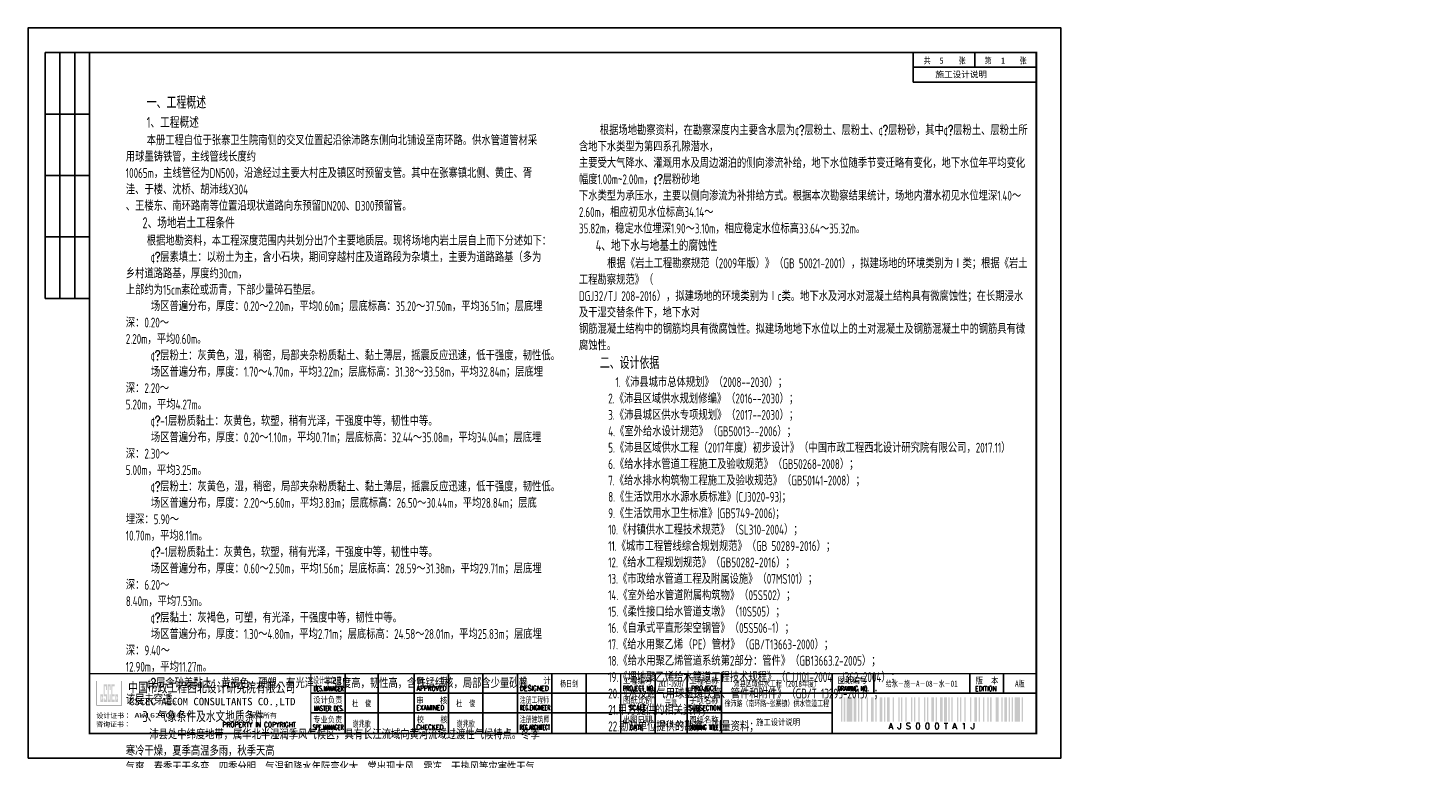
# Paper-space layout 'Layout1' of a CAD drawing. Extents: x 2184 to 6879, y -5477 to -3492.
# Tile 6 of 14: x 3973 to 4542, y -4938 to -4641. Entities that reach past the tile are written whole.
import ezdxf
from ezdxf.enums import TextEntityAlignment as Align

# ---------------------------------------------------------------- set-up
doc = ezdxf.new("R2010")
doc.units = 0
doc.layers.get('0').update_dxf_attribs({"linetype": 'CONTINUOUS'})
doc.layers.add('GPSCOMMON', color=7, linetype='CONTINUOUS')
doc.layers.add('标注', color=7, linetype='CONTINUOUS')
doc.styles.add('gpshz', font='tssdeng.shx', dxfattribs={"width": 0.7, "height": 2.5, "bigfont": 'hztxt.shx'})
doc.styles.get("Standard").update_dxf_attribs({"font": 'rs.shx', "bigfont": 'hztxt.shx'})
doc.styles.add('图签', font='txt', dxfattribs={"width": 0.66})
doc.styles.add('图签 1', font='romanc.shx', dxfattribs={"width": 0.8})
doc.styles.add('图签1', font='romanc.shx', dxfattribs={"width": 0.8})
doc.styles.add('宋体', font='txt')

# ---------------------------------------------------------------- blocks, each defined once
blk = doc.blocks.new('*U28')
at = {"linetype": 'Continuous'}
h = blk.add_hatch(color=0, dxfattribs=at)
h.paths.add_polyline_path([(30.15, 24.21), (30.15, 23.67), (29.79, 23.67), (29.79, 25.06), (30.15, 25.06), (30.15, 24.58), (30.49, 24.58), (30.49, 25.94), (29.45, 25.94), (29.45, 22.84), (30.49, 22.84), (30.49, 24.21)])
h.paths.add_polyline_path([(30.83, 24.21), (30.83, 22.84), (32.1, 22.84), (32.1, 25.94), (31.17, 25.94), (31.17, 29.16), (31.76, 29.16), (31.76, 27.64), (32.1, 27.64), (32.1, 29.98), (30.83, 29.98), (30.83, 25.06), (31.76, 25.06), (31.76, 23.67), (31.17, 23.67), (31.17, 24.21)])
h.paths.add_polyline_path([(33.25, 25.94), (33.25, 23.67), (32.78, 23.67), (32.78, 29.16), (33.25, 29.16), (33.25, 27.64), (33.59, 27.64), (33.59, 29.98), (32.44, 29.98), (32.44, 22.84), (33.59, 22.84), (33.59, 25.94)])
h.paths.add_polyline_path([(35.22, 29.98), (33.93, 29.98), (33.93, 22.84), (35.22, 22.84), (35.22, 23.67), (34.27, 23.67), (34.27, 25.06), (35.22, 25.06), (35.22, 25.94), (34.27, 25.94), (34.27, 29.16), (35.22, 29.16)])
h.paths.add_polyline_path([(36.25, 24.21), (36.25, 23.67), (35.9, 23.67), (35.9, 25.06), (36.25, 25.06), (36.25, 24.58), (36.59, 24.58), (36.59, 25.94), (35.56, 25.94), (35.56, 22.84), (36.59, 22.84), (36.59, 24.21)])
at = {"color": 0}
for p, q in [((7, 287), (7, 187)), ((25, 287), (7, 287)), ((13, 287), (13, 187)), ((19, 287), (19, 187)), ((360, 275), (360, 287)), ((385, 281), (385, 287)), ((410, 275), (410, 287)), ((360, 281), (410, 281)), ((360, 275), (410, 275)), ((25, 262), (7, 262)), ((25, 237), (7, 237)), ((25, 212), (7, 212)), ((25, 187), (7, 187)), ((129, 10.34), (129, 34.34)), ((142.36, 10.34), (142.36, 34.34)), ((157, 10.34), (157, 34.34)), ((171, 10.34), (171, 34.34)), ((185, 10.34), (185, 34.34)), ((199, 10.34), (199, 34.34)), ((213, 10.34), (213, 34.34)), ((227, 10.34), (227, 34.34)), ((255, 10.34), (255, 34.34)), ((268, 10.34), (268, 34.34)), ((282, 10.34), (282, 34.34)), ((327, 34.34), (327, 26.34)), ((343.88, 34.34), (343.88, 26.34)), ((383.01, 26.34), (383.01, 34.34)), ((396.62, 26.34), (396.62, 34.34)), ((115, 26.34), (330, 26.34)), ((327, 26.34), (410, 26.34)), ((327, 10.34), (327, 26.34)), ((115, 18.34), (327, 18.34))]:
    blk.add_line(p, q, dxfattribs=at)
blk.add_lwpolyline([(0, 0), (420, 0), (420, 297), (0, 297)], close=True, dxfattribs=at)
for points, const_width in [([(410, 10), (410, 287), (25, 287), (25, 10), (410, 10)], 0.75), ([(25, 34.34), (410, 34.34)], 0.5), ([(115, 10.34), (115, 34.34)], 0.5), ([(241, 10.34), (241, 34.34)], 0.5), ([(327, 10.34), (327, 26.34)], 0.35), ([(327, 26.34), (410, 26.34)], 0.35)]:
    blk.add_lwpolyline(points, dxfattribs=dict(at, const_width=const_width))
at = {"color": 0, "linetype": 'Continuous', "const_width": 0.107}
blk.add_lwpolyline([(28, 21.34), (38, 21.34), (38, 31.34), (28, 31.34)], close=True, dxfattribs=at)
at = {"color": 0}
for points in [[(330.54, 14.73), (330.54, 24.73), (331.09, 14.73), (331.09, 24.73)], [(331.74, 14.73), (331.74, 24.73), (332.29, 14.73), (332.29, 24.73)], [(332.94, 14.73), (332.94, 24.73), (335.14, 14.73), (335.14, 24.73)], [(335.79, 14.73), (335.79, 24.73), (336.89, 14.73), (336.89, 24.73)], [(337.54, 14.73), (337.54, 24.73), (338.09, 14.73), (338.09, 24.73)], [(338.74, 14.73), (338.74, 24.73), (339.29, 14.73), (339.29, 24.73)], [(341.04, 14.73), (341.04, 24.73), (341.59, 14.73), (341.59, 24.73)], [(342.79, 14.73), (342.79, 24.73), (343.89, 14.73), (343.89, 24.73)], [(344.54, 14.73), (344.54, 24.73), (345.09, 14.73), (345.09, 24.73)], [(346.29, 14.73), (346.29, 24.73), (347.39, 14.73), (347.39, 24.73)], [(348.04, 14.73), (348.04, 24.73), (348.59, 14.73), (348.59, 24.73)], [(349.24, 14.73), (349.24, 24.73), (350.34, 14.73), (350.34, 24.73)], [(351.54, 14.73), (351.54, 24.73), (352.09, 14.73), (352.09, 24.73)], [(353.84, 14.73), (353.84, 24.73), (354.39, 14.73), (354.39, 24.73)], [(355.04, 14.73), (355.04, 24.73), (355.59, 14.73), (355.59, 24.73)], [(356.79, 14.73), (356.79, 24.73), (357.34, 14.73), (357.34, 24.73)], [(359.09, 14.73), (359.09, 24.73), (359.64, 14.73), (359.64, 24.73)], [(360.29, 14.73), (360.29, 24.73), (360.84, 14.73), (360.84, 24.73)], [(362.04, 14.73), (362.04, 24.73), (362.59, 14.73), (362.59, 24.73)], [(364.34, 14.73), (364.34, 24.73), (364.89, 14.73), (364.89, 24.73)], [(365.54, 14.73), (365.54, 24.73), (366.09, 14.73), (366.09, 24.73)], [(367.29, 14.73), (367.29, 24.73), (368.39, 14.73), (368.39, 24.73)], [(369.04, 14.73), (369.04, 24.73), (369.59, 14.73), (369.59, 24.73)], [(370.79, 14.73), (370.79, 24.73), (371.89, 14.73), (371.89, 24.73)], [(372.54, 14.73), (372.54, 24.73), (373.64, 14.73), (373.64, 24.73)], [(374.29, 14.73), (374.29, 24.73), (374.84, 14.73), (374.84, 24.73)], [(375.49, 14.73), (375.49, 24.73), (376.04, 14.73), (376.04, 24.73)], [(377.79, 14.73), (377.79, 24.73), (378.34, 14.73), (378.34, 24.73)], [(378.99, 14.73), (378.99, 24.73), (379.54, 14.73), (379.54, 24.73)], [(380.74, 14.73), (380.74, 24.73), (381.29, 14.73), (381.29, 24.73)], [(383.04, 14.73), (383.04, 24.73), (383.59, 14.73), (383.59, 24.73)], [(384.79, 14.73), (384.79, 24.73), (385.89, 14.73), (385.89, 24.73)], [(386.54, 14.73), (386.54, 24.73), (387.09, 14.73), (387.09, 24.73)], [(388.29, 14.73), (388.29, 24.73), (388.84, 14.73), (388.84, 24.73)], [(390.04, 14.73), (390.04, 24.73), (390.59, 14.73), (390.59, 24.73)], [(391.24, 14.73), (391.24, 24.73), (391.79, 14.73), (391.79, 24.73)], [(393.54, 14.73), (393.54, 24.73), (394.64, 14.73), (394.64, 24.73)], [(395.84, 14.73), (395.84, 24.73), (396.39, 14.73), (396.39, 24.73)], [(397.04, 14.73), (397.04, 24.73), (398.14, 14.73), (398.14, 24.73)], [(398.79, 14.73), (398.79, 24.73), (399.34, 14.73), (399.34, 24.73)], [(399.99, 14.73), (399.99, 24.73), (400.54, 14.73), (400.54, 24.73)], [(401.19, 14.73), (401.19, 24.73), (403.39, 14.73), (403.39, 24.73)], [(404.04, 14.73), (404.04, 24.73), (404.59, 14.73), (404.59, 24.73)], [(404.59, 14.73), (404.59, 24.73), (404.59, 14.73), (404.59, 24.73)], [(404.59, 14.73), (404.59, 24.73), (404.59, 14.73), (404.59, 24.73)], [(404.59, 14.73), (404.59, 24.73), (404.59, 14.73), (404.59, 24.73)], [(404.59, 14.73), (404.59, 24.73), (404.59, 14.73), (404.59, 24.73)], [(404.59, 14.73), (404.59, 24.73), (404.59, 14.73), (404.59, 24.73)], [(404.59, 14.73), (404.59, 24.73), (404.59, 14.73), (404.59, 24.73)], [(404.59, 14.73), (404.59, 24.73), (404.59, 14.73), (404.59, 24.73)], [(404.59, 14.73), (404.59, 24.73), (404.59, 14.73), (404.59, 24.73)], [(404.59, 14.73), (404.59, 24.73), (404.59, 14.73), (404.59, 24.73)], [(404.59, 14.73), (404.59, 24.73), (404.59, 14.73), (404.59, 24.73)], [(404.59, 14.73), (404.59, 24.73), (404.59, 14.73), (404.59, 24.73)], [(404.59, 14.73), (404.59, 24.73), (404.59, 14.73), (404.59, 24.73)], [(404.59, 14.73), (404.59, 24.73), (404.59, 14.73), (404.59, 24.73)], [(404.59, 14.73), (404.59, 24.73), (404.59, 14.73), (404.59, 24.73)], [(404.59, 14.73), (404.59, 24.73), (404.59, 14.73), (404.59, 24.73)], [(404.59, 14.73), (404.59, 24.73), (404.59, 14.73), (404.59, 24.73)], [(404.59, 14.73), (404.59, 24.73), (404.59, 14.73), (404.59, 24.73)]]:
    blk.add_solid(points, dxfattribs=at)
at = {"color": 0, "linetype": 'Continuous'}
for s, height, style, width, p in [('共       张', 2.5, '图签', 0.8, (364.26, 282.49)), ('第       张', 2.5, '图签', 0.8, (389.04, 282.49)), ('中国市政工程西北设计研究院有限公司', 4, '图签', 0.74, (40.74, 26.71)), ('设计总负责', 2.5, '图签', 0.67, (115.98, 30.39)), ('DES.MANAGER', 2, '图签1', 0.55, (116.1, 27.26)), ('APPROVED', 2, '图签 1', 0.75, (158.02, 27.38)), ('审    定', 2.5, '图签', 0.85, (157.92, 30.22)), ('设    计', 2.5, '图签', 0.85, (199.94, 30.25)), ('DESIGNED', 2, '图签 1', 0.78, (199.99, 27.38)), ('PROJECT NO.', 2, '图签 1', 0.6, (241.93, 27.38)), ('工程编号', 2.5, '图签', 0.85, (241.94, 30.2)), ('工程名称', 2.5, '图签', 0.85, (268.91, 30.22)), ('PROJECT', 2, '图签 1', 0.8, (269.68, 27.39)), ('DRAWING NO.', 2, '图签 1', 0.59, (329.18, 27.29)), ('图纸编号', 2.5, '图签', 0.85, (329.28, 30.36)), ('EDITION', 2, '图签 1', 0.75, (385.15, 27.26)), ('版  本', 2.5, '图签', 0.85, (385.33, 30.27)), ('CSCEC AECOM CONSULTANTS CO.,LTD', 3, '图签', 1.07, (41.06, 21.47)), ('设计负责', 2.5, '图签', 0.85, (115.98, 22.4)), ('审    核', 2.5, '图签', 0.85, (157.92, 22.21)), ('注册工程师', 2.5, '图签', 0.68, (200, 22.38)), ('图纸比例', 2.5, '图签', 0.85, (241.94, 22.31)), ('子项名称', 2.5, '图签', 0.85, (268.88, 22.24)), ('专业负责', 2.5, '图签', 0.85, (115.95, 14.38)), ('MASTER DES.', 2, '图签1', 0.57, (116.21, 19.2)), ('校    核', 2.5, '图签', 0.85, (158, 14.42)), ('EXAMINED', 2, '图签 1', 0.79, (157.88, 19.46)), ('注册建筑师', 2.5, '图签', 0.68, (200.02, 14.45)), ('REG.ENGINEER', 2, '图签 1', 0.53, (199.98, 19.5)), ('出图日期', 2.5, '图签', 0.85, (241.87, 14.4)), ('SCALE', 2, '图签 1', 0.8, (244.22, 19.48)), ('SUBSECTION', 2, '图签 1', 0.64, (268.76, 19.39)), ('图纸名称', 2.5, '图签', 0.85, (268.91, 14.33)), ('PROPERTY IN COPYRIGHT', 2, '图签 1', 0.8, (79.11, 12.55)), ('SPE.MANAGER', 2, '图签 1', 0.56, (115.81, 11.53)), ('CHECKED', 2, '图签 1', 0.85, (157.85, 11.55)), ('REG.ARCHITECT', 2, '图签 1', 0.5, (199.98, 11.52)), ('DATE', 2, '图签 1', 0.8, (244.61, 11.52)), ('DRAWING TITLE', 2, '图签 1', 0.5, (268.86, 11.53))]:
    blk.add_text(s, height=height, dxfattribs=dict(at, style=style, width=width)).set_placement(p)
at = {"color": 0, "linetype": 'Continuous', "style": '图签'}
for s, p in [('设计证书：', (27.85, 16.24)), ('版权所有', (89.96, 16.29)), ('咨询证书：', (27.76, 12.7))]:
    blk.add_text(s, height=2, dxfattribs=at).set_placement(p)
at = {"color": 0}
blk.add_text('A J S 0 0 0 T A 1 J ', height=2.5, dxfattribs=at).set_placement((368.31, 14.23), align=Align.TOP_CENTER)
at = {"color": 0, "linetype": 'Continuous', "style": '图签', "flags": 8}
for tag, width, p, p2 in [('设计总负责', 0.611046, (130.25, 28.99), (141.11, 28.99)), ('工程名称', 2.988281, (283.25, 28.99), (325.75, 28.99)), ('图纸编号', 2.575163, (345.13, 28.99), (381.76, 28.99)), ('子项名称', 2.988281, (283.25, 20.99), (325.75, 20.99))]:
    blk.add_attdef(tag, text='', height=2.5, dxfattribs=dict(at, width=width)).set_placement(p, p2, align=Align.FIT)
at = {"color": 0, "linetype": 'Continuous', "ltscale": 0.055, "style": '图签', "flags": 8}
for tag, width, p, p2 in [('审定', 1.617188, (172.25, 28.99), (183.75, 28.99)), ('设计', 1.617188, (214.25, 28.99), (225.75, 28.99)), ('工程编号', 0.738284, (256.25, 28.99), (266.75, 28.99)), ('版本', 1.530605, (397.87, 28.99), (408.75, 28.99)), ('设计负责', 0.763807, (130.25, 20.99), (141.11, 20.99)), ('审核', 1.617188, (172.25, 20.99), (183.75, 20.99)), ('注册工程师', 0.646875, (214.25, 20.99), (225.75, 20.99)), ('图纸比例', 0.738284, (256.25, 20.99), (266.75, 20.99)), ('专业负责', 0.763807, (130.25, 12.65), (141.11, 12.65)), ('校核', 1.617188, (172.25, 12.65), (183.75, 12.65)), ('注册建筑师', 0.646875, (214.25, 12.65), (225.75, 12.65)), ('出图日期', 0.738284, (256.25, 12.65), (266.75, 12.65))]:
    blk.add_attdef(tag, text='', height=2.5, dxfattribs=dict(at, width=width)).set_placement(p, p2, align=Align.FIT)
at = {"color": 0, "linetype": 'Continuous', "style": '图签'}
for tag, p, width in [('设计证书', (43.26, 16.37), 1.55), ('咨询证书', (43.26, 12.88), 0.9)]:
    blk.add_attdef(tag, p, '', height=2, dxfattribs=dict(at, width=width))
at = {"color": 0, "linetype": 'Continuous', "style": '图签', "width": 0.85}
for tag, height, p in [('图纸名称_2_1', 2.2, (305.02, 15.12)), ('图纸名称_1_1', 2.5, (305.02, 13.35)), ('图纸名称_2_2', 2.2, (305.02, 11.51))]:
    blk.add_attdef(tag, text='', height=height, dxfattribs=at).set_placement(p, align=Align.CENTER)
blk = doc.blocks.new('20180504.1559522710')
at = {"color": 0}
blk.add_line((4357.63, -4656.85), (4357.63, -4650.85), dxfattribs=at)
ref = blk.add_blockref('*U28', (3972.63, -4937.85))
ref.add_attrib('版本', 'A版', dxfattribs={"color": 0, "height": 2.5, "style": '图签', "width": 0.7, "flags": 8}).set_placement((4375.93, -4908.86), align=Align.CENTER)
ref.add_attrib('图纸编号', '给水－施－A－08－水－01', dxfattribs={"color": 0, "height": 2.5, "style": '图签', "width": 0.7, "flags": 8}).set_placement((4336.07, -4908.86), align=Align.CENTER)
ref.add_attrib('子项名称', '徐沛路（南环路~张寨镇）供水管道工程', dxfattribs={"color": 0, "height": 2.5, "style": '图签', "width": 0.679241, "flags": 8}).set_placement((4255.88, -4916.86), (4298.38, -4916.86), align=Align.FIT)
ref.add_attrib('工程名称', '沛县区域供水工程（2018年度）', dxfattribs={"color": 0, "height": 2.5, "style": '图签', "width": 0.7, "flags": 8}).set_placement((4277.13, -4908.86), align=Align.CENTER)
ref.add_attrib('出图日期', '2018-02', dxfattribs={"color": 0, "height": 2.5, "style": '图签', "width": 0.7, "flags": 8}).set_placement((4234.13, -4925.2), align=Align.CENTER)
ref.add_attrib('图纸比例', '示意', dxfattribs={"color": 0, "height": 2.5, "style": '图签', "width": 0.7, "flags": 8}).set_placement((4234.13, -4916.86), align=Align.CENTER)
ref.add_attrib('工程编号', '2017-JS037', dxfattribs={"color": 0, "height": 2.5, "style": '图签', "width": 0.587346, "flags": 8}).set_placement((4228.88, -4908.86), (4239.38, -4908.86), align=Align.FIT)
ref.add_attrib('设计', '杨日剑', dxfattribs={"color": 0, "height": 2.5, "style": '图签', "width": 0.7, "flags": 8}).set_placement((4192.63, -4908.86), align=Align.CENTER)
ref.add_attrib('校核', '谢兆歌', dxfattribs={"color": 0, "height": 2.5, "style": '图签', "width": 0.7, "flags": 8}).set_placement((4150.63, -4925.2), align=Align.CENTER)
ref.add_attrib('审核', '杜  俊', dxfattribs={"color": 0, "height": 2.5, "style": '图签', "width": 0.7, "flags": 8}).set_placement((4150.63, -4916.86), align=Align.CENTER)
ref.add_attrib('专业负责', '谢兆歌', dxfattribs={"color": 0, "height": 2.5, "style": '图签', "width": 0.7, "flags": 8}).set_placement((4108.31, -4925.2), align=Align.CENTER)
ref.add_attrib('设计负责', '杜  俊', dxfattribs={"color": 0, "height": 2.5, "style": '图签', "width": 0.7, "flags": 8}).set_placement((4108.31, -4916.86), align=Align.CENTER)
ref.add_attrib('设计证书', 'AW162001457', (4015.88, -4921.48), dxfattribs={"color": 0, "height": 2, "style": '图签', "width": 1.55})
ref.add_attrib('图纸名称_1_1', '施工设计说明', dxfattribs={"color": 0, "height": 2.5, "style": '图签', "width": 0.85}).set_placement((4277.65, -4924.5), align=Align.CENTER)
at = {"style": '宋体'}
for s, p in [('5', (4343.27, -4655.38)), ('1', (4368.27, -4655.38))]:
    blk.add_text(s, height=2.5, dxfattribs=at).set_placement(p)
at = {"color": 7, "char_height": 4, "attachment_point": 1, "style": 'gpshz'}
for s, insert, width in [('     {\\H1.25x;\\C256;一、工程概述\\Ftssdeng|c134;\\P    \\Ftssdeng|c0;\\H0.9x;1\\Ftssdeng,hztxt|c134;、工程概述\\Ftssdeng|c134;\\H0.8889x;\\P     \\Ftssdeng,hztxt|c134;\\C1;本册工程自位于张寨卫生院南侧的交叉位置起沿徐沛路东侧向北铺设至南环路。供水管道管材采用球墨铸铁管，主线管线长度约\\P10065m，主线管径为DN500，沿途经过主要大村庄及镇区时预留支管。其中在张寨镇北侧、黄庄、胥洼、于楼、沈桥、胡沛线X304\\P、王楼东、南环路南等位置沿现状道路向东预留DN200、D300预留管。\\Ftssdeng|c0; \\Ftssdeng|c134;\\P    \\Ftssdeng|c0;\\H1.125x;\\C256;2\\Ftssdeng,hztxt|c134;、场地岩土工程条件\\Ftssdeng|c134;\\H0.8889x;\\P     \\Ftssdeng,hztxt|c134;根据地勘资料，本工程深度范围内共划分出7个主要地质层。现将场地内岩土层自上而下分述如下：\\P      \\Fromanszy,hztxtzy|c134;¢?\\Ftssdeng,hztxt|c134;层素填土：以粉土为主，含小石块，期间穿越村庄及道路段为杂填土，主要为道路路基（多为乡村道路路基，厚度约30cm，\\P上部约为15cm素砼或沥青，下部少量碎石垫层。\\P      场区普遍分布，厚度：0.20～2.20m，平均0.60m；层底标高：35.20～37.50m，平均36.51m；层底埋深：0.20～\\P2.20m，平均0.60m。\\P      \\Fromanszy,hztxtzy|c134;¢?\\Ftssdeng,hztxt|c134;层粉土：灰黄色，湿，稍密，局部夹杂粉质黏土、黏土薄层，摇震反应迅速，低干强度，韧性低。\\P      场区普遍分布，厚度：1.70～4.70m，平均3.22m；层底标高：31.38～33.58m，平均32.84m；层底埋深：2.20～\\P5.20m，平均4.27m。\\P      \\Fromanszy,hztxtzy|c134;¢?\\Ftssdeng,hztxt|c134;-1层粉质黏土：灰黄色，软塑，稍有光泽，干强度中等，韧性中等。\\P      场区普遍分布，厚度：0.20～1.10m，平均0.71m；层底标高：32.44～35.08m，平均34.04m；层底埋深：2.30～\\P5.00m，平均3.25m。\\P      \\Fromanszy,hztxtzy|c134;¢?\\Ftssdeng,hztxt|c134;层粉土：灰黄色，湿，稍密，局部夹杂粉质黏土、黏土薄层，摇震反应迅速，低干强度，韧性低。\\P      场区普遍分布，厚度：2.20～5.60m，平均3.83m；层底标高：26.50～30.44m，平均28.84m；层底埋深：5.90～\\P10.70m，平均8.11m。\\P      \\Fromanszy,hztxtzy|c134;¢?\\Ftssdeng,hztxt|c134;-1层粉质黏土：灰黄色，软塑，稍有光泽，干强度中等，韧性中等。\\P      场区普遍分布，厚度：0.60～2.50m，平均1.56m；层底标高：28.59～31.38m，平均29.71m；层底埋深：6.20～\\P8.40m，平均7.53m。\\P      \\Fromanszy,hztxtzy|c134;¢?\\Ftssdeng,hztxt|c134;层黏土：灰褐色，可塑，有光泽，干强度中等，韧性中等。\\P      场区普遍分布，厚度：1.30～4.80m，平均2.71m；层底标高：24.58～28.01m，平均25.83m；层底埋深：9.40～\\P12.90m，平均11.27m。\\P     \\Fromanszy,hztxtzy|c134;¢?\\Ftssdeng,hztxt|c134;层含砂姜黏土：黄褐色，硬塑，有光泽，干强度高，韧性高，含铁锰结核，局部含少量砂姜。该层未穿透。\\P    \\H1.125x;3、气象条件及水文地质条件\\P     \\H0.8889x;沛县处中纬度地带，属华北半湿润季风气候区，具有长江流域向黄河流域过渡性气候特点。冬季寒冷干燥，夏季高温多雨，秋季天高\\P气爽，春季天干多变，四季分明。气温和降水年际变化大，常出现大风、霜冻、干热风等灾害性天气，并造成干旱、雨涝等农业气象灾害。\\P降水量时空分布不匀，多年平均降水日、平均降水量分别为81.7天、812.7毫米。6月下旬至9月上旬的降水量约占全年70%。四季风向\\P、风力变化较大，主导风向为东南偏东风，平均风速3.5米／秒。年均气温13.8\\fSimSun|b0|i0|c0|p2;ᄃ\\Ftssdeng,hztxt|c134;，年均降水量766.0毫米，年均日照时数2707.9小\\P时。年均无霜期200天，年太阳辐射总量118.2千卡/平方厘米，历年平均相对湿度为72%。年平均结冰时间100天左右。地区地基土\\P标准冻结深度24cm。}', (4012.4, -4668.68), 170), ('     {\\C256;根据场地勘察资料，在勘察深度内主要含水层为\\Fromanszy,hztxtzy|c134;¢?\\Ftssdeng,hztxt|c134;层粉土、层粉土、\\Fromanszy,hztxtzy|c134;¢?\\Ftssdeng,hztxt|c134;层粉砂，其中\\Fromanszy,hztxtzy|c134;¢?\\Ftssdeng,hztxt|c134;层粉土、层粉土所含地下水类型为第四系孔隙潜水，\\P主要受大气降水、灌溉用水及周边湖泊的侧向渗流补给，地下水位随季节变迁略有变化，地下水位年平均变化幅度1.00m~2.00m，\\Fromanszy,hztxtzy|c134;¢?\\Ftssdeng,hztxt|c134;层粉砂地\\P下水类型为承压水，主要以侧向渗流为补排给方式。根据本次勘察结果统计，场地内潜水初见水位埋深1.40～2.60m，相应初见水位标高34.14～\\P35.82m，稳定水位埋深1.90～3.10m，相应稳定水位标高33.64～35.32m。\\P    \\Ftssdeng|c0;\\H1.125x;4\\Ftssdeng,hztxt|c134;、地下水与地基土的腐蚀性\\Ftssdeng|c134;\\P      \\Ftssdeng,hztxt|c134;\\H0.8889x;\\C1;根据《岩土工程勘察规范（2009年版）》（GB 50021-2001），拟建场地的环境类别为Ⅰ类；根据《岩土工程勘察规范》（\\PDGJ32/TJ 208-2016），拟建场地的环境类别为Ⅰc类。地下水及河水对混凝土结构具有微腐蚀性；在长期浸水及干湿交替条件下，地下水对\\P钢筋混凝土结构中的钢筋均具有微腐蚀性。拟建场地地下水位以上的土对混凝土及钢筋混凝土中的钢筋具有微腐蚀性。\\P     \\H1.25x;\\C256;二、设计依据\\Ftssdeng|c134;\\P       \\Ftssdeng,hztxt|c134;\\H0.8x;1.《沛县城市总体规划》（\\Ftssdeng|c0;2008--2030\\Ftssdeng,hztxt|c134;）；\\Ftssdeng|c134;\\P       \\Ftssdeng,hztxt|c134;2.《沛县区域供水规划修编》（\\Ftssdeng|c0;2016--2030\\Ftssdeng,hztxt|c134;）；\\Ftssdeng|c134;\\P       \\Ftssdeng,hztxt|c134;3.《沛县城区供水专项规划》（\\Ftssdeng|c0;2017--2030\\Ftssdeng,hztxt|c134;）；\\Ftssdeng|c134;\\P       \\Ftssdeng,hztxt|c134;4.《室外给水设计规范》（\\Ftssdeng|c0;GB50013--2006\\Ftssdeng,hztxt|c134;）；\\Ftssdeng|c134;\\P       \\Ftssdeng,hztxt|c134;5.《沛县区域供水工程（\\Ftssdeng|c0;2017\\Ftssdeng,hztxt|c134;年度）初步设计》（中国市政工程西北设计研究院有限公司，\\Ftssdeng|c0;2017.11\\Ftssdeng,hztxt|c134;）\\Ftssdeng|c134;\\P       \\Ftssdeng,hztxt|c134;6.《给水排水管道工程施工及验收规范》（\\Ftssdeng|c0;GB50268-2008\\Ftssdeng,hztxt|c134;）；\\Ftssdeng|c134;\\P       \\Ftssdeng,hztxt|c134;7.《给水排水构筑物工程施工及验收规范》（\\Ftssdeng|c0;GB50141-2008\\Ftssdeng,hztxt|c134;）；\\Ftssdeng|c134;\\P       \\Ftssdeng,hztxt|c134;8.《生活饮用水水源水质标准》\\Ftssdeng|c0;(CJ3020-93)\\Ftssdeng,hztxt|c134;；\\Ftssdeng|c134;\\P       \\Ftssdeng,hztxt|c134;9.《生活饮用水卫生标准》\\Ftssdeng|c0;(GB5749-2006)\\Ftssdeng,hztxt|c134;；\\P       10.《村镇供水工程技术规范》（\\Ftssdeng|c0;SL310-2004\\Ftssdeng,hztxt|c134;）；\\Ftssdeng|c134;\\P       \\Ftssdeng,hztxt|c134;11.《城市工程管线综合规划规范》（\\Ftssdeng|c0;GB 50289-2016\\Ftssdeng,hztxt|c134;）；\\P       12.《给水工程规划规范》（\\Ftssdeng|c0;GB50282-2016\\Ftssdeng,hztxt|c134;）；\\Ftssdeng|c134;\\P       \\Ftssdeng,hztxt|c134;13.《市政给水管道工程及附属设施》（\\Ftssdeng|c0;07MS101\\Ftssdeng,hztxt|c134;）；\\Ftssdeng|c134;\\P       \\Ftssdeng,hztxt|c134;14.《室外给水管道附属构筑物》（\\Ftssdeng|c0;05S502\\Ftssdeng,hztxt|c134;）；\\Ftssdeng|c134;\\P       \\Ftssdeng,hztxt|c134;15.《柔性接口给水管道支墩》（\\Ftssdeng|c0;10S505\\Ftssdeng,hztxt|c134;）；\\Ftssdeng|c134;\\P       \\Ftssdeng,hztxt|c134;16.《自承式平直形架空钢管》（\\Ftssdeng|c0;05S506-1\\Ftssdeng,hztxt|c134;）；\\Ftssdeng|c134;\\P       \\Ftssdeng,hztxt|c134;17.《给水用聚乙烯（\\Ftssdeng|c0;PE\\Ftssdeng,hztxt|c134;）管材》（\\Ftssdeng|c0;GB/T13663-2000\\Ftssdeng,hztxt|c134;）；\\Ftssdeng|c134;\\P       \\Ftssdeng,hztxt|c134;18.《给水用聚乙烯管道系统第\\Ftssdeng|c0;2\\Ftssdeng,hztxt|c134;部分：管件》（\\Ftssdeng|c0;GB13663.2-2005\\Ftssdeng,hztxt|c134;）；\\Ftssdeng|c134;\\P       \\Ftssdeng,hztxt|c134;19.《埋地聚乙烯给水管道工程技术规程》（\\Ftssdeng|c0;CJJ101-2004  J362-2004\\Ftssdeng,hztxt|c134;）；\\Ftssdeng|c134;\\P       \\Ftssdeng,hztxt|c134;20.《水及燃气用球墨铸铁管、管件和附件》（\\Ftssdeng|c0;GB/T 13295-2013\\Ftssdeng,hztxt|c134;）；\\Ftssdeng|c134;\\P       \\Ftssdeng,hztxt|c134;21.甲方提供的相关资料；\\Ftssdeng|c134;\\P       \\Ftssdeng,hztxt|c134;22.勘测单位提供的勘察、测量资料；}', (4196.66, -4680.41), 183.8547)]:
    blk.add_mtext(s, dxfattribs=dict(at, insert=insert, width=width))
at = {"layer": '标注', "color": 7, "lineweight": -3, "style": '宋体'}
blk.add_text('施工设计说明', height=2.5, dxfattribs=at).set_placement((4341.6, -4661))

psp = doc.layouts.get("Layout1")

# ---------------------------------------------------------------- block references
at = {"layer": 'GPSCOMMON'}
psp.add_blockref('20180504.1559522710', (0, 0), dxfattribs=at)

doc.saveas('drawing.dxf')
